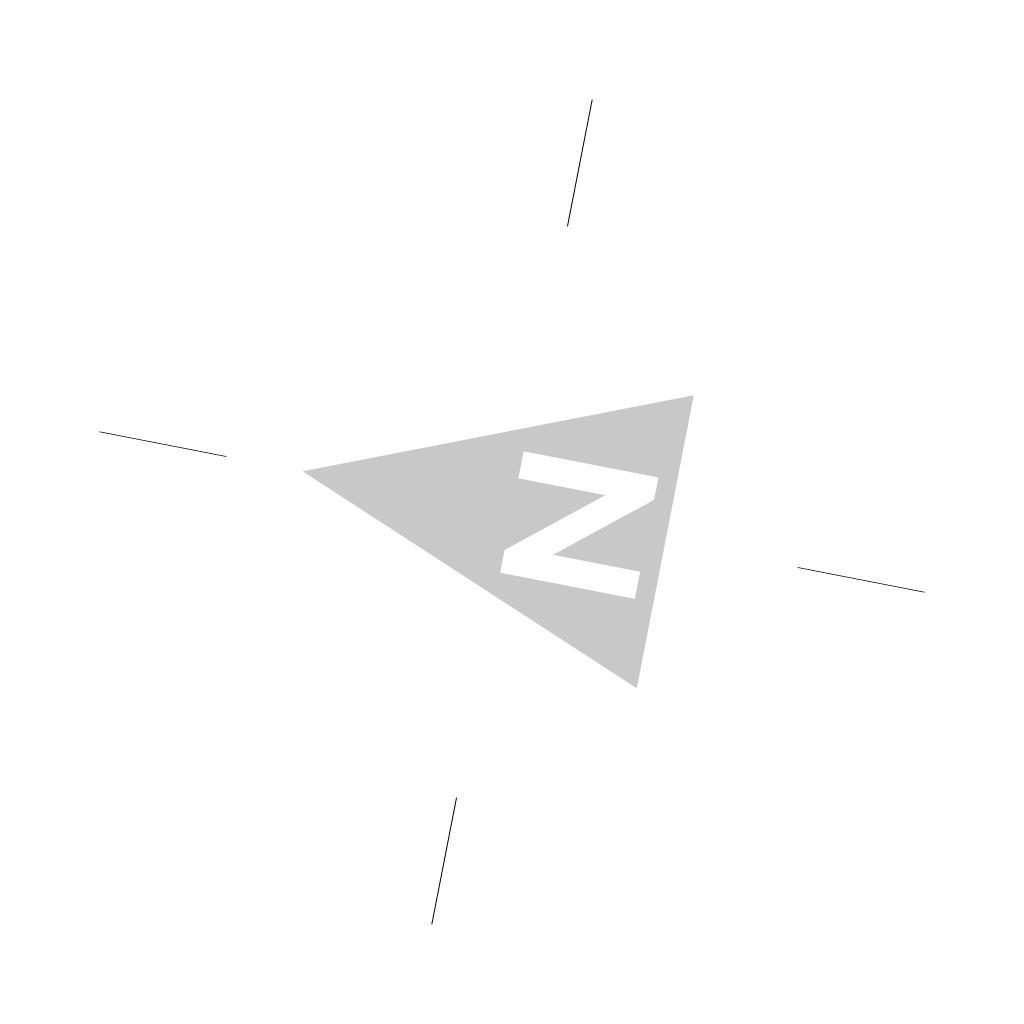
# Model space of a CAD drawing. Header units: millimetres. Extents: x 362177 to 5000048, y 157834 to 733119.
# Tile 136 of 152: x 980007 to 986124, y 531287 to 537404. Entities that reach past the tile are written whole.
import ezdxf

# ---------------------------------------------------------------- set-up
doc = ezdxf.new("R2010")
doc.units = ezdxf.units.MM
doc.set_wipeout_variables(frame=1)
doc.layers.get('DEFPOINTS').update_dxf_attribs({"color": 255})
doc.layers.add('X-L0_C_afwerking', color=7, linetype='Continuous', lineweight=5)

# ---------------------------------------------------------------- blocks, each defined once
blk = doc.blocks.new('DVDVB_05_-S-_noordpijl1191')
at = {"color": 7, "linetype": 'Continuous', "lineweight": 13}
for p, q in [((0, 13.036), (0, 9.036)), ((-13.043, -0.007), (-9.043, -0.007)), ((13.043, -0.007), (9.043, -0.007)), ((0, -13.05), (0, -9.05))]:
    blk.add_line(p, q, dxfattribs=at)
at = {"color": 7, "linetype": 'Continuous', "lineweight": 0, "extrusion": (0, 0, -1)}
blk.add_solid([(4.637, -4.858), (0, 6.619), (-4.637, -4.858)], dxfattribs=at)
blk.add_wipeout([(-1.92, -0.005), (-1.204, -0.005), (1.065, -2.753), (1.065, -0.002), (1.92, -0.002), (1.92, -4.269), (1.214, -4.269), (-1.062, -1.512), (-1.062, -4.269), (-1.92, -4.269)])

msp = doc.modelspace()

# ---------------------------------------------------------------- linework, layer by layer
at = {"layer": 'DEFPOINTS'}
msp.add_xline((570064, 527927), (1, 0), dxfattribs=at)

# ---------------------------------------------------------------- block references
at = {"layer": 'X-L0_C_afwerking', "xscale": 200.0000000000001, "yscale": 200.0000000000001, "rotation": 79}
msp.add_blockref('DVDVB_05_-S-_noordpijl1191', (983064, 534346), dxfattribs=at)

doc.saveas('drawing.dxf')
